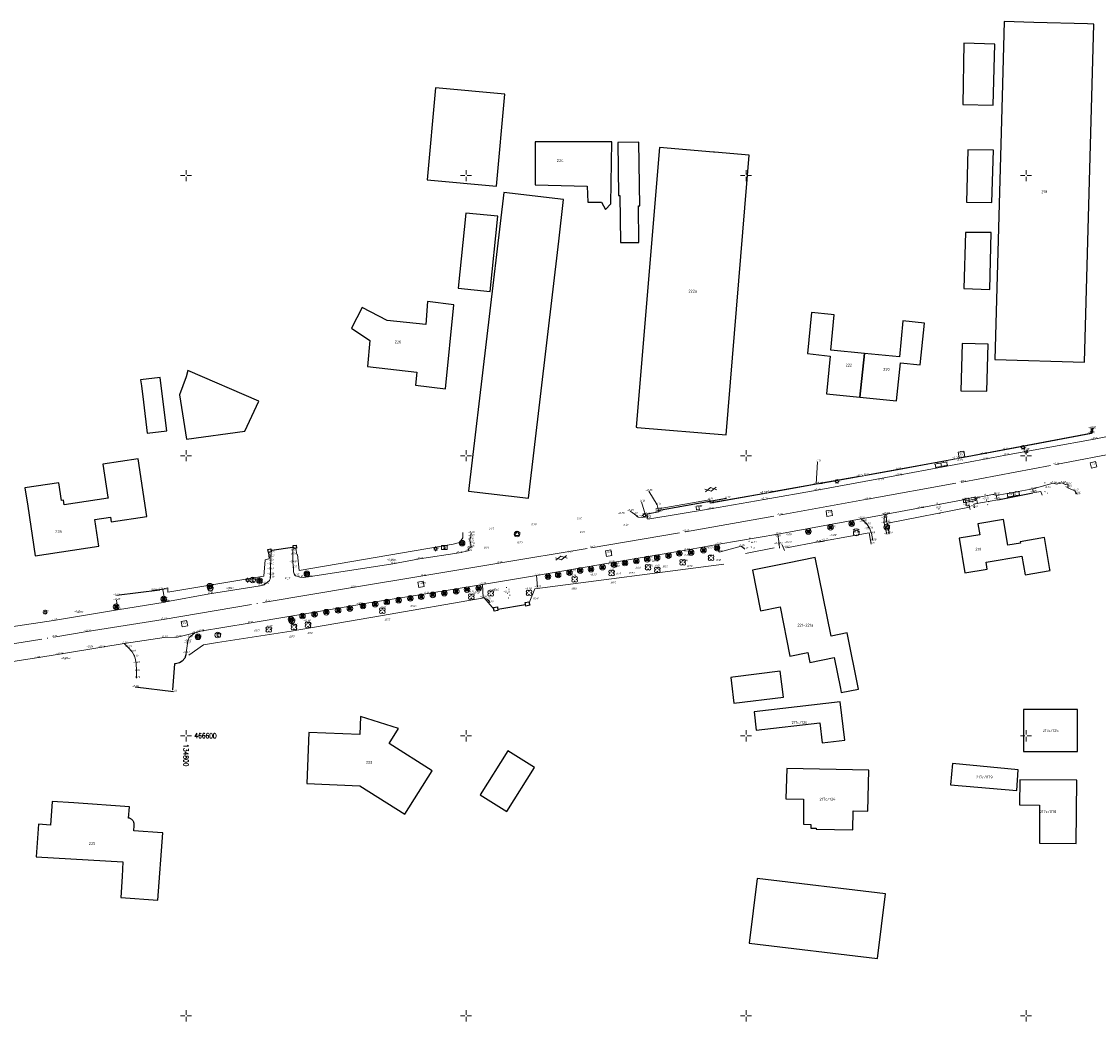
# Model space of a CAD drawing. Header units: metres. Extents: x 132947 to 136301, y 465956 to 467151.
# Tile 14 of 28: x 134771 to 134963, y 466549 to 466728. Entities that reach past the tile are written whole.
import ezdxf
from ezdxf.enums import TextEntityAlignment as Align

# ---------------------------------------------------------------- set-up
doc = ezdxf.new("R2010")
doc.units = ezdxf.units.M
doc.linetypes.add('ASWEG', pattern=[18, 16, -1, 0, -1])
doc.layers.get('0').update_dxf_attribs({"color": 8})
for name, color, linetype, lineweight in [('B-WE-GR-BOOM-T18', 253, 'Continuous', 18), ('B-WE-GR-GRAS-T18', 253, 'Continuous', 18), ('B-WE-GW-HOOGTE-T18', 253, 'Continuous', 18), ('B-WE-IE-TERREINAFSCHEIDING_KUNSTMATIG_HEKWERK-G', 20, 'IE-TERREINAFSCHEIDING-KUNSTMATIG', 18), ('B-WE-IE-TERREINAFSCHEIDING_NATUURLIJK_HAAG MET RASTER-G', 60, 'IE-TERREINAFSCHEIDING-NATUURLIJK-HAAGRASTER', 18), ('B-WE-IE-TERREINAFSCHEIDING_NATUURLIJK_HAAG-G', 60, 'IE-TERREINAFSCHEIDING-NATUURLIJK-HAAG', 18), ('B-WE-KL-ET_LS_OV_LICHTMAST-S', 190, 'Continuous', 25), ('N-WE-OG-BEBOUWING_HUISNUMMER-T25', 7, 'Continuous', 25), ('Q03_Asweg', 8, 'ASWEG', 18), ('Q15_Brandkraan', 8, 'Continuous', 18), ('Q2202_Paal_hout', 8, 'Continuous', 18), ('Q2203_Paal_beton', 8, 'Continuous', 18), ('Q235_Trottoirkolk', 8, 'Continuous', 18), ('Q251_Caikast', 8, 'Continuous', 18), ('Q26_Boom', 8, 'Continuous', 18), ('Q28_Rioolput_gem', 8, 'Continuous', 18), ('Q30_Verkeersbord', 8, 'Continuous', 18), ('Q3315_Schakelkast', 8, 'Continuous', 18), ('Q392_Peilbuis', 8, 'Continuous', 18), ('Q73_Vlaggenmast', 8, 'Continuous', 18), ('S01_Asfalt', 8, 'Continuous', 18), ('S02_Klinkers', 8, 'Continuous', 18), ('S100_Ruitkruis', 8, 'Continuous', 18), ('S60_Zand_grind', 8, 'Continuous', 18), ('T01_Muur', 8, 'Continuous', 25), ('T05_Schutting', 200, 'SCHUTTING', 25), ('T10_Doorgang', 8, 'DOORGANG', 25), ('V011_Kant_asfalt', 8, 'Continuous', 18), ('V012_Kant_beton', 8, 'Continuous', 18), ('V02_Kant_klinkers', 8, 'Continuous', 18), ('V05_Kant_grindpuin', 8, 'Continuous', 18)]:
    doc.layers.add(name, color=color, linetype=linetype, lineweight=lineweight)
doc.layers.add('B-XX-OG-BEBOUWING-GV', color=8, linetype='Continuous')
doc.styles.add('NLCS-ISO-M200-T18_CURSIEF', font='NLCS-ISO.ttf', dxfattribs={"oblique": 15, "height": 0.36})
doc.styles.add('NLCS-ISO-M200-T25', font='NLCS-ISO.ttf', dxfattribs={"height": 0.5})
doc.styles.add('Romans', font='romans.shx', dxfattribs={"width": 0.7, "height": 0.9})
doc.styles.get("Standard").update_dxf_attribs({"font": 'romand.shx'})
doc.linetypes.add('DOORGANG', pattern='A,2,-2,[15,fgm.shx,S=1,R=0,X=0,Y=0],-4', length=8)
doc.linetypes.add('IE-TERREINAFSCHEIDING-KUNSTMATIG', pattern='A,4,[82,NLCS.SHX,S=0.75,R=90,X=0,Y=0],4,-2', length=10)
doc.linetypes.add('IE-TERREINAFSCHEIDING-NATUURLIJK-HAAG', pattern='A,7,-1.5,[67,NLCS.SHX,S=0.75,R=45,X=0,Y=0],-1.5', length=10)
doc.linetypes.add('IE-TERREINAFSCHEIDING-NATUURLIJK-HAAGRASTER', pattern='A,7,-1.5,[67,NLCS.SHX,S=0.75,R=45,X=0,Y=0],-1.5,7,-1.5,[67,NLCS.SHX,S=0.75,R=0,X=0,Y=0],-1.5', length=20)
doc.linetypes.add('SCHUTTING', pattern='A,6,-0.5,[16,fgm.shx,S=0.5,R=0,X=0,Y=0],-1', length=7.5)

# ---------------------------------------------------------------- blocks, each defined once
blk = doc.blocks.new('btpaal')
for points in [[(-1, 0), (1, 0)], [(-0.5, -0.5), (0.5, -0.5), (0.5, 0.5), (-0.5, 0.5), (-0.5, -0.5)], [(0, -1), (0, 1)]]:
    blk.add_lwpolyline(points)
blk.add_circle((0, 0), 1)
blk = doc.blocks.new('cai')
blk.add_circle((0, 0), 1)
at = {"width": 0.714}
blk.add_text('C', height=1, dxfattribs=at).set_placement((0.087, 0.002), align=Align.MIDDLE_CENTER)
blk = doc.blocks.new('peilbuis')
blk.add_lwpolyline([(-0.4, 0), (0.4, 0), (0.4, 0.5), (-0.4, 0.5), (-0.4, -0.5)])
blk.add_circle((0, 0), 1)
blk = doc.blocks.new('htpaal')
blk.add_lwpolyline([(-0.5, -0.5), (0.5, -0.5), (0.5, 0.5), (-0.5, 0.5), (-0.5, -0.5)])
for radius in [1, 0.25]:
    blk.add_circle((0, 0), radius)
blk = doc.blocks.new('brandkraan')
blk.add_lwpolyline([(-0.001, 1.001), (-0.867, -0.499), (0.866, -0.499), (-0.001, 1.001)])
blk.add_circle((0, 0), 0.999)
blk = doc.blocks.new('schakelkst')
for points in [[(1, 0.75), (-1, 0.75)], [(-1, 0.75), (-1, -0.75)], [(1, -0.75), (1, 0.75)], [(-1, -0.75), (1, -0.75)]]:
    blk.add_lwpolyline(points)
at = {"width": 0.666667}
blk.add_text('S', height=1, dxfattribs=at).set_placement((-0.302789, -0.426035))
blk = doc.blocks.new('rioolput')
for points in [[(-1, -1), (-1, 1)], [(-1, 1), (1, 1)], [(1, 1), (1, -1)], [(1, -1), (-1, -1)]]:
    blk.add_lwpolyline(points)
blk = doc.blocks.new('boom')
for centre, start, end in [((-0.499999, 0.499999), 0, 270), ((-0.499999, -0.499999), 90, 0), ((0.499999, 0.499999), 270, 180), ((0.499999, -0.499999), 180, 90)]:
    blk.add_arc(centre, 0.499999, start, end)
blk = doc.blocks.new('aandbord')
blk.add_lwpolyline([(0.707, 0.707), (0, -1), (-0.707, 0.707)])
blk.add_circle((0, 0), 1)
blk = doc.blocks.new('ZANDGR2')
for points in [[(0.28, 1.8), (0.08, 1.8)], [(1.09, 1.1), (0.89, 1.1)], [(0.43, -0.34), (0.23, -0.34)], [(0.54, -2.02), (0.34, -2.02)], [(1.14, -1.04), (0.94, -1.04)]]:
    blk.add_lwpolyline(points)
blk = doc.blocks.new('asfalt2')
for p, q in [((1.18, 2.05), (0, 0)), ((1.18, -2.05), (0, 0)), ((1.4, 0), (0.21, -2.05)), ((1.4, 0), (0.22, 2.05))]:
    blk.add_line(p, q)
blk = doc.blocks.new('vlaggemast')
blk.add_circle((0, 0), 1)
blk.add_arc((0, 0), 1.5, 45, 135)
blk = doc.blocks.new('klinkers2')
for p, q in [((0.01, 1.15), (0.31, 1.15)), ((0.31, -2.3), (0.31, 2.3)), ((0.31, 2.1), (1.51, 2.1)), ((0.31, 0), (1.51, 0)), ((1.51, -2.3), (1.51, 2.3)), ((1.51, 1.05), (1.81, 1.05)), ((0.01, -1.15), (0.31, -1.15)), ((0.31, -2.1), (1.51, -2.1)), ((1.51, -1.05), (1.81, -1.05))]:
    blk.add_line(p, q)
blk = doc.blocks.new('kolkl')
for points in [[(-0.498, 0), (-0.498, -0.998)], [(0.498, -1), (0.5, 0)], [(-0.498, -0.998), (0.498, -1)]]:
    blk.add_lwpolyline(points)
blk = doc.blocks.new('ruitkruis')
for p, q in [((-2, 0), (-0.4, 0)), ((0, 2), (0, 0.4)), ((0.4, 0), (2, 0)), ((0, -0.4), (0, -2))]:
    blk.add_line(p, q)
blk = doc.blocks.new('SKL-ET_OV_LICHTMAST-SO')
at = {"color": 0, "linetype": 'ByBlock', "lineweight": 18}
for points in [[(-1.25, 0), (-2, 0)], [(-1.41, 1.41), (-0.88, 0.88)], [(0, 2), (0, 1.25)], [(0.88, 0.88), (1.41, 1.41)], [(2, 0), (1.25, 0)], [(-1.41, -1.41), (-0.88, -0.88)], [(0, -1.25), (0, -2)], [(0.88, -0.88), (1.41, -1.41)]]:
    blk.add_lwpolyline(points, dxfattribs=at)
blk.add_circle((0, 0), 1, dxfattribs=at)

msp = doc.modelspace()

# ---------------------------------------------------------------- linework, layer by layer
at = {"layer": 'B-WE-IE-TERREINAFSCHEIDING_KUNSTMATIG_HEKWERK-G'}
for points in [[(134938.51, 466649.66), (134961.56, 466654.05), (134961.65, 466654.85)], [(134921.34, 466646.53), (134937.38, 466649.47)], [(134904.15, 466643.48), (134920.27, 466646.32)], [(134951.24, 466643.36), (134952.66, 466643.64), (134952.87, 466642.96)], [(134881.34, 466641.77), (134882, 466639.57), (134884.09, 466639.94)], [(134893.81, 466641.66), (134903.09, 466643.28)], [(134940.85, 466641.39), (134944.95, 466642.15)], [(134819.6, 466633.42), (134819.78, 466632.37)]]:
    msp.add_lwpolyline(points, dxfattribs=at)
at = {"layer": 'B-WE-IE-TERREINAFSCHEIDING_NATUURLIJK_HAAG MET RASTER-G', "flags": 128}
for points in [[(134819.88, 466632.34), (134820.23, 466629.53), (134847.69, 466634.18), (134848.85, 466634.52), (134849.46, 466635.32), (134849.44, 466636.29)], [(134914.02, 466634.83), (134922.02, 466636.26), (134922.37, 466634.21)], [(134907.2, 466633.58), (134912.86, 466634.6)], [(134795.27, 466626.07), (134796.1, 466626.23), (134796.73, 466626.42), (134796.76, 466625.64), (134813.89, 466628.5), (134814.15, 466631.4), (134814.79, 466631.6)], [(134861.3, 466623.74), (134862.26, 466626.25), (134896.03, 466630.62)]]:
    msp.add_lwpolyline(points, dxfattribs=at)
at = {"layer": 'B-WE-IE-TERREINAFSCHEIDING_NATUURLIJK_HAAG-G'}
for points in [[(134925.32, 466637.95), (134939.89, 466640.84)], [(134906.43, 466634.1), (134906.85, 466633.05)], [(134905.01, 466633.53), (134899.91, 466632.56)], [(134800.48, 466614.37), (134803.11, 466616.23), (134805.65, 466616.66), (134818.75, 466618.69), (134834.71, 466621.43), (134853.24, 466624.65), (134855, 466622.57)]]:
    msp.add_lwpolyline(points, dxfattribs=at)
at = {"layer": 'B-XX-OG-BEBOUWING-GV'}
for points in [[(134962.1, 466727.07), (134960.96, 466727.1), (134951.38, 466727.37), (134946.11, 466727.51), (134945.74, 466714.11), (134944.45, 466667.16), (134960.45, 466666.72)], [(134944.44, 466723.5), (134938.88, 466723.65), (134938.73, 466712.72), (134944.15, 466712.58)], [(134855.44, 466698.1), (134856.95, 466714.56), (134844.55, 466715.7), (134843.04, 466699.24)], [(134862.36, 466706.04), (134862.33, 466698.36), (134871.62, 466698.15), (134871.74, 466695.25), (134874.19, 466695.24), (134874.91, 466693.95), (134875.85, 466694.97), (134876.02, 466706.01)], [(134877.57, 466688.04), (134880.88, 466688.09), (134880.79, 466694.64), (134881.04, 466694.64), (134880.88, 466705.99), (134877.1, 466705.93), (134877.23, 466696.43), (134877.45, 466696.43)], [(134880.58, 466655.06), (134896.46, 466653.75), (134900.58, 466703.67), (134894.36, 466704.19), (134894.2, 466704.2), (134884.53, 466705), (134880.4, 466655.08)], [(134939.64, 466704.58), (134939.36, 466695.29), (134943.92, 466695.22), (134944.17, 466704.54)], [(134850.47, 466643.66), (134861.15, 466642.4), (134866.55, 466688.3), (134867.42, 466695.75), (134856.74, 466697)], [(134849.95, 466693.29), (134848.6, 466679.89), (134854.33, 466679.33), (134855.66, 466692.76)], [(134943.78, 466689.86), (134939.19, 466689.87), (134938.89, 466679.88), (134943.51, 466679.7)], [(134832.39, 466665.93), (134841.22, 466664.89), (134840.98, 466662.58), (134846.34, 466661.94), (134847.82, 466676.93), (134843.14, 466677.53), (134842.8, 466673.45), (134835.91, 466674.14), (134831.45, 466676.45), (134829.53, 466672.76), (134832.84, 466670.56)], [(134920.34, 466660.43), (134921.18, 466668.27), (134915.13, 466668.87), (134915.73, 466675.17), (134915.18, 466675.23), (134911.68, 466675.58), (134910.95, 466668.22), (134915.05, 466667.8), (134914.37, 466661.03)], [(134931.86, 466673.69), (134928.03, 466674.08), (134927.39, 466667.65), (134921.18, 466668.27), (134920.34, 466660.43), (134926.89, 466659.78), (134927.57, 466666.59), (134931.12, 466666.24)], [(134938.59, 466670.04), (134938.34, 466661.61), (134943.02, 466661.54), (134943.24, 466669.89)], [(134813.01, 466659.74), (134800.33, 466665.2), (134800, 466664.06), (134798.82, 466660.89), (134800.07, 466652.97), (134810.48, 466654.41)], [(134792.03, 466662.46), (134792.39, 466659.53), (134793.07, 466654.04), (134796.56, 466654.47), (134795.4, 466663.89), (134795.39, 466663.96), (134791.9, 466663.52)], [(134773.07, 466632.14), (134784.46, 466633.86), (134783.74, 466638.59), (134786.5, 466639.01), (134786.63, 466638.2), (134793, 466639.16), (134791.44, 466649.42), (134785.16, 466648.47), (134786.04, 466642.62), (134786.07, 466642.41), (134778.26, 466641.23), (134778.13, 466642.06), (134777.76, 466642), (134777.28, 466645.15), (134771.24, 466644.24), (134771.73, 466640.97)], [(134949.86, 466628.75), (134954.3, 466629.5), (134954.27, 466629.7), (134953.3, 466635.37), (134948.95, 466634.63), (134948.99, 466634.39), (134946.78, 466634.01), (134946, 466638.59), (134941.4, 466637.81), (134941.73, 466635.89), (134938.04, 466635.26), (134939.08, 466629.08), (134943.09, 466629.76), (134942.89, 466630.97), (134949.28, 466632.05)], [(134911.04, 466614.85), (134911.39, 466613.1), (134915.75, 466613.98), (134916.86, 466608.47), (134917.01, 466607.7), (134920.06, 466608.32), (134918.04, 466618.36), (134915.18, 466617.79), (134912.36, 466631.8), (134907.38, 466630.8), (134901.14, 466629.54), (134902.59, 466622.3), (134906.07, 466623), (134907.84, 466614.21)], [(134897.4, 466609.38), (134897.85, 466605.81), (134906.69, 466606.92), (134906.11, 466611.54), (134897.63, 466610.48), (134897.27, 466610.43)], [(134901.82, 466601.02), (134913.21, 466602.31), (134913.6, 466598.72), (134917.66, 466599.24), (134916.8, 466606.05), (134901.45, 466604.3)], [(134831.16, 466603.44), (134831.04, 466600.24), (134821.94, 466600.59), (134821.59, 466591.46), (134831.04, 466591.09), (134839.07, 466586.02), (134843.95, 466593.75), (134836.25, 466598.6), (134837.95, 466601.3)], [(134949.58, 466604.69), (134949.58, 466597.17), (134959.2, 466597.17), (134959.2, 466604.69)], [(134862.23, 466594.33), (134857.48, 466597.32), (134852.54, 466589.46), (134857.3, 466586.48)], [(134907.31, 466594.17), (134907.14, 466588.72), (134910.27, 466588.7), (134910.24, 466584.22), (134911.6, 466584.18), (134911.58, 466583.5), (134912.53, 466583.48), (134912.52, 466583.34), (134919.06, 466583.2), (134919.13, 466586.63), (134921.77, 466586.57), (134921.93, 466593.85)], [(134936.54, 466591.25), (134948.34, 466590.22), (134948.62, 466593.95), (134936.89, 466595.03)], [(134959.05, 466592.08), (134948.88, 466592.12), (134948.86, 466587.65), (134952.41, 466587.64), (134952.38, 466580.82), (134958.93, 466580.78)], [(134788.36, 466571.13), (134794.97, 466570.65), (134795.84, 466582.7), (134795.77, 466582.7), (134790.71, 466583.06), (134790.77, 466583.97), (134790.77, 466584.07), (134790.77, 466584.17), (134790.76, 466584.28), (134790.74, 466584.38), (134790.71, 466584.48), (134790.67, 466584.58), (134790.63, 466584.67), (134790.58, 466584.76), (134790.52, 466584.85), (134790.45, 466584.93), (134790.38, 466585), (134790.3, 466585.07), (134790.22, 466585.13), (134790.13, 466585.18), (134790.04, 466585.23), (134789.94, 466585.27), (134789.84, 466585.3), (134789.74, 466585.32), (134789.88, 466587.31), (134779.97, 466588.01), (134776.1, 466588.28), (134775.81, 466584.07), (134773.66, 466584.23), (134773.26, 466578.38), (134788.73, 466577.48), (134788.58, 466574.86)], [(134900.59, 466563), (134923.46, 466560.21), (134924.88, 466571.76), (134901.99, 466574.53)]]:
    msp.add_lwpolyline(points, close=True, dxfattribs=at)
at = {"layer": 'Q03_Asweg'}
msp.add_polyline3d([(134758.44, 466614.73, -0.24), (134776.37, 466617.62, -0.21), (134782.37, 466618.6, -0.21), (134795.9, 466620.76, -0.22), (134814.51, 466623.92, -0.2), (134829.7, 466626.47, -0.19), (134842.26, 466628.55, -0.12), (134855.84, 466630.82, -0.15), (134872.37, 466633.56, -0.17), (134889.21, 466636.44, -0.17), (134905.9, 466639.39, -0.18), (134921.72, 466642.23, -0.17), (134938.62, 466645.3, -0.17), (134955.35, 466648.41, -0.15), (134972.04, 466651.62, -0.13)], dxfattribs=at)
at = {"layer": 'T01_Muur'}
for points in [[(134819.73, 466633.48), (134819.21, 466633.41), (134819.14, 466633.95), (134819.67, 466634.02), (134819.73, 466633.48)], [(134815.22, 466632.82), (134814.7, 466632.74), (134814.62, 466633.28), (134815.15, 466633.36), (134815.22, 466632.82)], [(134854.93, 466622.9), (134855.6, 466623.01), (134855.7, 466622.34), (134855.04, 466622.24), (134854.93, 466622.9)], [(134860.58, 466623.81), (134861.23, 466623.94), (134861.37, 466623.29), (134860.71, 466623.15), (134860.58, 466623.81)], [(134800, 466614.7), (134799.78, 466613.88), (134799.29, 466613.31), (134798.84, 466613.02), (134798.1, 466612.84), (134797.92, 466612.87), (134797.6, 466608.23)]]:
    msp.add_lwpolyline(points, dxfattribs=at)
at = {"layer": 'T05_Schutting'}
msp.add_polyline3d([(134925.23, 466637.93, -0.16), (134925.57, 466636.1, -0.19)], dxfattribs=at)
at = {"layer": 'T10_Doorgang'}
for points in [[(134944.95, 466642.15), (134951.24, 466643.36)], [(134814.91, 466631.65), (134814.76, 466632.71)], [(134815.31, 466633.13), (134819.04, 466633.67)], [(134855.69, 466622.61), (134860.6, 466623.46)]]:
    msp.add_lwpolyline(points, dxfattribs=at)
for points in [[(134884.17, 466640.23, -0.34), (134896.54, 466642.42, -0.3)], [(134912.86, 466634.6, -0.16), (134914.02, 466634.83, -0.17)], [(134795.31, 466626.01, 0), (134787.56, 466625.02, -0.23)], [(134795.27, 466626.07, -0.31), (134794.08, 466625.94, -0.26)], [(134790.94, 466608.71, -0.24), (134797.74, 466607.9, -0.33)]]:
    msp.add_polyline3d(points, dxfattribs=at)
at = {"layer": 'V011_Kant_asfalt'}
for points in [[(134879.33, 466640.13, -0.29), (134880.01, 466639.62, -0.28), (134880.74, 466639.03, -0.25), (134881.45, 466638.98, -0.24), (134881.89, 466639.09, -0.24), (134882.42, 466639.05, -0.24), (134882.48, 466638.69, -0.24), (134893.66, 466640.5, -0.23), (134903.27, 466642.21, -0.26), (134912.72, 466643.84, -0.24), (134927.25, 466646.5, -0.26), (134942.61, 466649.38, -0.23), (134946.35, 466650.1, -0.21), (134962.18, 466652.98, -0.21), (134974.91, 466655.54, -0.22)], [(134765.21, 466612.69, -0.26), (134773.28, 466613.91, -0.28), (134777.42, 466614.56, -0.28), (134784.96, 466615.81, -0.26), (134788.94, 466616.49, -0.24), (134796.07, 466617.55, -0.28), (134798.5, 466617.63, -0.29), (134801.59, 466618.36, -0.29), (134802.59, 466618.65, -0.28), (134811.3, 466620.12, -0.31), (134826.49, 466622.66, -0.25), (134831.02, 466623.43, -0.24), (134831.15, 466623.49, -0.25), (134842.84, 466625.35, -0.14), (134852.95, 466627.03, -0.18), (134862.58, 466628.61, -0.21), (134875.8, 466630.89, -0.27), (134889.28, 466633.14, -0.28), (134895.12, 466634.18, -0.24), (134905.69, 466636, -0.24), (134920.57, 466638.76, -0.21), (134924.83, 466639.49, -0.2), (134925.01, 466639.59, -0.2), (134931.12, 466640.68, -0.22), (134939.15, 466642.17, -0.21), (134939.2, 466641.96, -0.23), (134941.13, 466642.28, -0.21), (134941.04, 466642.46, -0.21), (134944.6, 466643.19, -0.23), (134944.66, 466642.88, -0.26), (134951.19, 466644.07, -0.28), (134954.85, 466645.07, -0.24), (134955.46, 466644.95, -0.25), (134956.47, 466645.13, -0.22), (134957, 466644.88, -0.26), (134957.51, 466644.82, -0.26), (134957.47, 466644.29, -0.27), (134958.71, 466643.73, -0.27), (134959.04, 466643.25, -0.27), (134959.08, 466643.13, -0.28)], [(134884.33, 466640.5, -0.31), (134884.16, 466641.23, -0.31), (134882.64, 466643.7, -0.33)], [(134819.12, 466633.33, -0.4), (134819.08, 466633.02, -0.39), (134819.05, 466632.36, -0.38), (134819.05, 466630.97, -0.4), (134819.18, 466630, -0.37), (134819.2, 466629.29, -0.36), (134819.34, 466628.89, -0.36), (134819.55, 466628.56, -0.37), (134820.01, 466628.43, -0.34), (134820.31, 466628.31, -0.31), (134820.93, 466628.27, -0.28), (134821.89, 466628.37, -0.27), (134836.96, 466630.7, -0.24), (134841.68, 466631.57, -0.23), (134848.77, 466632.65, -0.25), (134850.41, 466633, -0.24), (134850.51, 466633.44, -0.28), (134850.92, 466633.72, -0.25), (134850.87, 466634.15, -0.28), (134850.78, 466634.52, -0.28), (134850.7, 466635, -0.29), (134850.89, 466635.6, -0.31), (134850.93, 466636.22, -0.32)], [(134768.79, 466619.44, -0.28), (134776.31, 466620.58, -0.27), (134787.79, 466622.51, -0.26), (134796.27, 466623.88, -0.3), (134796.37, 466623.92, -0.3), (134804.18, 466625.36, -0.3), (134813.22, 466626.78, -0.3), (134813.94, 466626.95, -0.3), (134814.2, 466627.16, -0.34), (134814.57, 466627.45, -0.33), (134814.91, 466627.75, -0.35), (134815.11, 466628.2, -0.38), (134815.1, 466628.76, -0.38), (134815.07, 466629.71, -0.42), (134815.07, 466630.62, -0.42), (134815.13, 466631.23, -0.41), (134815.12, 466631.96, -0.42), (134815.21, 466632.73, -0.44)]]:
    msp.add_polyline3d(points, dxfattribs=at)
at = {"layer": 'V012_Kant_beton'}
msp.add_polyline3d([(134961.68, 466653.98, -0.21), (134961.87, 466654.89, -0.2)], dxfattribs=at)
at = {"layer": 'V02_Kant_klinkers'}
for points in [[(134913.05, 466644.98, -0.22), (134927.04, 466647.49, -0.23), (134942.37, 466650.32, -0.22), (134946.21, 466651.05, -0.22), (134961.68, 466653.98, -0.21), (134961.82, 466654.03, -0.21), (134961.98, 466654.92, -0.24)], [(134882.42, 466639.05, -0.24), (134882.35, 466639.56, -0.23), (134884.44, 466639.96, -0.27), (134884.33, 466640.5, -0.31), (134893.49, 466642.14, -0.21), (134893.68, 466641.51, -0.26), (134903.07, 466643.22, -0.26), (134912.54, 466644.9, -0.23), (134912.76, 466648.91, -0.31)], [(134951.19, 466644.07, -0.28), (134951.3, 466643.53, -0.25)], [(134939.2, 466641.96, -0.23), (134939.36, 466641.1, -0.2), (134939.86, 466641.2, -0.18), (134939.92, 466640.85, -0.19), (134940, 466640.38, 0)], [(134941.13, 466642.28, -0.21), (134941.31, 466641.48, -0.2), (134940.69, 466641.34, -0.2), (134940.78, 466640.71, -0.19)], [(134944.66, 466642.88, -0.26), (134944.82, 466642.27, -0.24)]]:
    msp.add_polyline3d(points, dxfattribs=at)
at = {"layer": 'V05_Kant_grindpuin'}
for points in [[(134924.83, 466639.49, -0.2), (134924.66, 466638.83, -0.17), (134924.69, 466638, -0.15), (134925.12, 466635.98, -0.16)], [(134925.01, 466639.59, -0.2), (134925.08, 466638.22, -0.16)], [(134920.57, 466638.76, -0.21), (134921.06, 466638.3, -0.11), (134921.63, 466637.74, -0.06), (134922.05, 466637.04, -0.05), (134922.4, 466636.17, -0.05), (134922.65, 466634.89, -0.06)], [(134905.69, 466636, -0.24), (134905.91, 466634.18, -0.12), (134905.99, 466633.49, 0)], [(134895.12, 466634.18, -0.24), (134895.22, 466632.81, -0.16), (134899.14, 466633.85, -0.2), (134899.78, 466633.33, -0.17)], [(134862.58, 466628.61, -0.21), (134862.77, 466626.51, -0.21)], [(134796.27, 466623.88, -0.3), (134795.89, 466626.03, -0.29)], [(134852.95, 466627.03, -0.18), (134853.06, 466624.67, -0.2), (134853.84, 466624.33, -0.16), (134854.3, 466623.8, -0.16)], [(134787.79, 466622.51, -0.26), (134787.6, 466624.26, -0.28)], [(134801.59, 466618.36, -0.29), (134800.59, 466617.56, -0.3), (134800.3, 466616.93, -0.23), (134800.24, 466616.5, -0.22), (134800.01, 466614.79, -0.27)], [(134788.94, 466616.49, -0.24), (134789.67, 466615.79, -0.21), (134790.4, 466614.99, -0.19), (134790.88, 466614.1, -0.18), (134791.12, 466613, -0.23), (134791.15, 466611.55, -0.26), (134791.14, 466610.3, -0.29)]]:
    msp.add_polyline3d(points, dxfattribs=at)

# ---------------------------------------------------------------- block references
at = {"layer": 'B-WE-KL-ET_LS_OV_LICHTMAST-S', "xscale": 0.2, "yscale": 0.2, "zscale": 0.2}
for p in [(134949.48, 466651.48, -0.25), (134916.26, 466645.41, -0.25), (134881.83, 466639.34, -0.24), (134844.57, 466633.37, -0.27), (134811, 466627.79, -0.36), (134774.84, 466622.07, -0.22)]:
    msp.add_blockref('SKL-ET_OV_LICHTMAST-SO', p, dxfattribs=at)
at = {"layer": 'Q15_Brandkraan', "xscale": 0.5, "yscale": 0.5, "zscale": 0.5}
msp.add_blockref('brandkraan', (134859.11, 466636.01, -0.3), dxfattribs=at)
at = {"layer": 'Q2202_Paal_hout', "xscale": 0.5, "yscale": 0.5, "zscale": 0.5}
for p in [(134915.09, 466637.23), (134918.87, 466637.86), (134911.14, 466636.48), (134894.83, 466633.53), (134882.35, 466631.52), (134884.13, 466631.8), (134886.16, 466632.16), (134888.1, 466632.56), (134890.2, 466632.73), (134892.4, 466633.15), (134870.39, 466629.51), (134872.33, 466629.76), (134874.38, 466630.11), (134876.46, 466630.54), (134878.39, 466630.84), (134880.41, 466631.19), (134864.64, 466628.41), (134866.45, 466628.71), (134868.48, 466629.12), (134848.25, 466625.79), (134850.17, 466626.1), (134852.27, 466626.36), (134796.02, 466624.41, -0.28), (134835.86, 466623.88), (134837.96, 466624.22), (134840.06, 466624.53), (134842, 466624.83), (134844.08, 466625.15), (134846.13, 466625.46), (134787.52, 466623.03, -0.31), (134822.95, 466621.69), (134825.06, 466622.06), (134827.16, 466622.39), (134829.26, 466622.73), (134831.6, 466623.17), (134833.79, 466623.5), (134818.74, 466620.8), (134820.8, 466621.37)]:
    msp.add_blockref('htpaal', p, dxfattribs=at)
at = {"layer": 'Q2203_Paal_beton', "xscale": 0.5, "yscale": 0.5, "zscale": 0.5}
for p in [(134849.3, 466634.39), (134813.12, 466627.68, -0.41), (134821.57, 466628.9, -0.31), (134802.13, 466617.67, -0.3)]:
    msp.add_blockref('btpaal', p, dxfattribs=at)
at = {"layer": 'Q235_Trottoirkolk'}
for p, xscale, yscale, zscale, rotation in [((134949.94, 466651.02, -0.28), 0.5, 0.5, 0.5, 14.6278329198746), ((134891.35, 466640.84, -0.27), 0.4999999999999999, 0.4999999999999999, 0.4999999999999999, 7.86898625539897)]:
    msp.add_blockref('kolkl', p, dxfattribs=dict(at, xscale=xscale, yscale=yscale, zscale=zscale, rotation=rotation))
at = {"layer": 'Q251_Caikast', "xscale": 0.5, "yscale": 0.5, "zscale": 0.5}
for p in [(134925.14, 466637.25, -0.17), (134811.91, 466627.81, -0.49), (134805.67, 466617.98, -0.38)]:
    msp.add_blockref('cai', p, dxfattribs=at)
at = {"layer": 'Q26_Boom', "xscale": 0.5, "yscale": 0.5, "zscale": 0.5}
for p in [(134893.76, 466631.77), (134882.52, 466630.09, -0.14), (134884.16, 466629.63, -0.04), (134888.68, 466630.97, -0.12), (134869.4, 466627.92), (134875.99, 466629.06, -0.19), (134861.26, 466625.52), (134850.94, 466624.86, -0.14), (134854.41, 466625.41, -0.15), (134835.06, 466622.34, -0.12), (134821.77, 466619.82, -0.38), (134814.78, 466618.97, -0.33), (134819.26, 466619.4, -0.31)]:
    msp.add_blockref('boom', p, dxfattribs=at)
at = {"layer": 'Q28_Rioolput_gem'}
for p, xscale, yscale, zscale, rotation in [((134938.47, 466650.21, -0.26), 0.5, 0.5, 0.5, 100.082838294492), ((134962.05, 466648.38, -0.15), 0.4999999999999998, 0.4999999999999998, 0.4999999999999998, 283.9101562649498), ((134914.86, 466639.74, -0.17), 0.5, 0.5, 0.5, 277.8240935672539), ((134875.46, 466632.6, -0.19), 0.4999999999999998, 0.4999999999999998, 0.4999999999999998, 280.3399796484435), ((134841.96, 466627.03, -0.11), 0.5, 0.5, 0.5, 10.5713746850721), ((134799.72, 466620.02, -0.22), 0.4999999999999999, 0.4999999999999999, 0.4999999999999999, 281.1689611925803)]:
    msp.add_blockref('rioolput', p, dxfattribs=dict(at, xscale=xscale, yscale=yscale, zscale=zscale, rotation=rotation))
at = {"layer": 'Q30_Verkeersbord', "xscale": 0.5, "yscale": 0.5, "zscale": 0.5}
msp.add_blockref('aandbord', (134818.91, 466620.52, -0.33), dxfattribs=at)
at = {"layer": 'Q3315_Schakelkast', "xscale": 0.5, "yscale": 0.5, "zscale": 0.5}
msp.add_blockref('schakelkst', (134846.13, 466633.62, -0.25), dxfattribs=at)
at = {"layer": 'Q392_Peilbuis', "xscale": 0.5, "yscale": 0.5, "zscale": 0.5}
for p in [(134804.25, 466626.71, -0.35), (134804.34, 466626.35, -0.25)]:
    msp.add_blockref('peilbuis', p, dxfattribs=at)
at = {"layer": 'Q73_Vlaggenmast', "xscale": 0.5, "yscale": 0.5, "zscale": 0.5}
msp.add_blockref('vlaggemast', (134919.68, 466636.19, -0.08), dxfattribs=at)
at = {"layer": 'S01_Asfalt'}
for p, xscale, yscale, zscale, rotation in [((134893.78, 466643.65, -0.26), 0.4999999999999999, 0.4999999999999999, 0.4999999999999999, 100.1820590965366), ((134867.07, 466631.4, -0.17), 0.5, 0.5, 0.5, 100.3401901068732)]:
    msp.add_blockref('asfalt2', p, dxfattribs=dict(at, xscale=xscale, yscale=yscale, zscale=zscale, rotation=rotation))
at = {"layer": 'S02_Klinkers', "xscale": 0.4999999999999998, "yscale": 0.4999999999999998, "zscale": 0.4999999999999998, "rotation": 100.0940670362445}
for p in [(134934.93, 466647.94, -0.25), (134947.81, 466642.67, -0.24), (134939.95, 466641.63, -0.19)]:
    msp.add_blockref('klinkers2', p, dxfattribs=at)
at = {"layer": 'S100_Ruitkruis', "xscale": 0.5, "yscale": 0.5, "zscale": 0.5}
for p in [(134800, 466700), (134850, 466700), (134900, 466700), (134950, 466700), (134800, 466650), (134850, 466650), (134900, 466650), (134950, 466650), (134800, 466600), (134850, 466600), (134900, 466600), (134950, 466600), (134800, 466550), (134850, 466550), (134900, 466550), (134950, 466550)]:
    msp.add_blockref('ruitkruis', p, dxfattribs=at)
at = {"layer": 'S60_Zand_grind', "xscale": 0.5, "yscale": 0.5, "zscale": 0.5}
for p, rotation in [((134953.77, 466644.21, -0.24), 191.180400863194), ((134934.22, 466640.63, -0.21), 10.4498618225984), ((134942.76, 466642.21, -0.21), 10.3292092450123), ((134901.24, 466634.39, -0.2), 199.31234021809), ((134857.25, 466625.57, -0.13), 7.68035424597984)]:
    msp.add_blockref('ZANDGR2', p, dxfattribs=dict(at, rotation=rotation))

# ---------------------------------------------------------------- texts
at = {"layer": 'B-WE-GR-BOOM-T18', "style": 'NLCS-ISO-M200-T18_CURSIEF', "oblique": 15}
for s, p in [('Ø40', (134880.24, 466629.81, -0.14)), ('Ø60', (134885.1, 466630.06, -0.04)), ('Ø70', (134889.48, 466630.11, -0.12)), ('Ø30', (134894.6, 466631.19)), ('Ø40', (134854.91, 466625.91, -0.15)), ('Ø80', (134868.81, 466626.1)), ('Ø55', (134875.81, 466627.13, -0.19)), ('Ø50', (134851.44, 466625.36, -0.14)), ('Ø50', (134861.97, 466624.38)), ('Ø55', (134835.49, 466620.54, -0.12)), ('Ø65', (134812.17, 466618.64, -0.33)), ('Ø70', (134821.67, 466618.17, -0.38)), ('Ø27', (134818.43, 466617.51, -0.31))]:
    msp.add_text(s, height=0.36, dxfattribs=at).set_placement(p)
at = {"layer": 'B-WE-GR-GRAS-T18', "style": 'NLCS-ISO-M200-T18_CURSIEF', "oblique": 15}
for p in [(134836.46, 466631.28, -0.24), (134879.02, 466628.98, -0.16), (134807.4, 466626.18, -0.31), (134780.58, 466622.05, -0.25), (134840.03, 466623.02, -0.14), (134778.24, 466613.71, -0.27)]:
    msp.add_text('gras', height=0.36, dxfattribs=at).set_placement(p)
at = {"layer": 'B-WE-GW-HOOGTE-T18', "style": 'NLCS-ISO-M200-T18_CURSIEF', "oblique": 15}
for s, p in [('-0.20', (134961.65, 466654.85)), ('-0.20', (134961.87, 466654.89)), ('-0.21', (134961.56, 466654.05)), ('-0.21', (134961.68, 466653.98)), ('-0.21', (134962.18, 466652.98)), ('-0.22', (134946.21, 466651.05)), ('-0.25', (134949.48, 466651.48)), ('-0.28', (134949.94, 466651.02)), ('-0.31', (134912.76, 466648.91)), ('-0.25', (134937.38, 466649.47)), ('-0.25', (134938.06, 466649.03)), ('-0.26', (134938.42, 466650.51)), ('-0.26', (134938.47, 466650.21)), ('-0.24', (134938.51, 466649.66)), ('-0.22', (134942.37, 466650.32)), ('-0.23', (134942.61, 466649.38)), ('-0.21', (134946.35, 466650.1)), ('-0.23', (134927.04, 466647.49)), ('-0.15', (134955.35, 466648.41)), ('-0.15', (134962.05, 466648.38)), ('-0.23', (134912.54, 466644.9)), ('-0.22', (134913.05, 466644.98)), ('-0.25', (134916.26, 466645.41)), ('-0.23', (134920.27, 466646.32)), ('-0.24', (134921.34, 466646.53)), ('-0.23', (134923.97, 466645.58)), ('-0.26', (134927.25, 466646.5)), ('-0.17', (134938.62, 466645.3)), ('-0.24', (134954.85, 466645.07)), ('-0.25', (134955.46, 466644.95)), ('-0.22', (134956.47, 466645.13)), ('-0.26', (134957, 466644.88)), ('-0.33', (134882.64, 466643.7)), ('-0.26', (134903.07, 466643.22)), ('-0.23', (134903.09, 466643.28)), ('-0.23', (134904.15, 466643.48)), ('-0.24', (134912.72, 466643.84)), ('-0.23', (134944.6, 466643.19)), ('-0.24', (134947.57, 466642.99)), ('-0.28', (134951.19, 466644.07)), ('-0.25', (134951.3, 466643.53)), ('-0.24', (134953.77, 466644.21)), ('-0.27', (134957.47, 466644.29)), ('-0.26', (134957.51, 466644.82)), ('-0.27', (134958.71, 466643.73)), ('-0.27', (134959.04, 466643.25)), ('-0.28', (134959.08, 466643.13)), ('-0.30', (134881.34, 466641.77)), ('-0.31', (134884.16, 466641.23)), ('-0.21', (134893.49, 466642.14)), ('-0.26', (134893.68, 466641.51)), ('-0.26', (134893.81, 466641.66)), ('-0.30', (134896.54, 466642.42)), ('-0.26', (134903.27, 466642.21)), ('-0.17', (134921.72, 466642.23)), ('-0.21', (134939.15, 466642.17)), ('-0.23', (134939.2, 466641.96)), ('-0.20', (134939.36, 466641.1)), ('-0.19', (134939.95, 466641.63)), ('-0.21', (134941.04, 466642.46)), ('-0.21', (134941.13, 466642.28)), ('-0.21', (134942.76, 466642.21)), ('-0.26', (134944.66, 466642.88)), ('-0.24', (134944.82, 466642.27)), ('-0.23', (134877.65, 466639.59)), ('-0.29', (134879.33, 466640.13)), ('-0.28', (134880.01, 466639.62)), ('-0.24', (134881.83, 466639.34)), ('-0.23', (134882.35, 466639.56)), ('-0.27', (134884.09, 466639.94)), ('-0.34', (134884.17, 466640.23)), ('-0.31', (134884.33, 466640.5)), ('-0.27', (134884.44, 466639.96)), ('-0.27', (134891.35, 466640.84)), ('-0.28', (134891.53, 466640.86)), ('-0.23', (134893.66, 466640.5)), ('-0.18', (134905.9, 466639.39)), ('-0.17', (134914.86, 466639.74)), ('-0.20', (134924.83, 466639.49)), ('-0.20', (134925.01, 466639.59)), ('-0.22', (134931.12, 466640.68)), ('-0.21', (134934.22, 466640.63)), ('-0.19', (134939.92, 466640.85)), ('-0.19', (134940.78, 466640.71)), ('-0.29', (134861.95, 466637.55)), ('-0.26', (134870.07, 466638.63)), ('-0.21', (134878.39, 466637.48)), ('-0.25', (134880.74, 466639.03)), ('-0.24', (134882.42, 466639.05)), ('-0.24', (134882.48, 466638.69)), ('-0.21', (134920.57, 466638.76)), ('-0.10', (134920.8, 466638.18)), ('-0.11', (134921.06, 466638.3)), ('-0.06', (134921.63, 466637.74)), ('-0.17', (134924.66, 466638.83)), ('-0.15', (134924.69, 466638)), ('-0.16', (134925.08, 466638.22)), ('-0.17', (134925.14, 466637.25)), ('-0.16', (134925.23, 466637.93)), ('-0.31', (134850.89, 466635.6)), ('-0.32', (134850.93, 466636.22)), ('-0.27', (134854.35, 466636.78)), ('-0.30', (134859.11, 466636.01)), ('-0.22', (134870.61, 466636.18)), ('-0.17', (134889.21, 466636.44)), ('-0.19', (134905.65, 466635.56)), ('-0.24', (134905.69, 466636)), ('-0.09', (134907.5, 466635.77)), ('-0.07', (134915.41, 466637.16)), ('-0.09', (134915.48, 466635.66)), ('-0.08', (134919.68, 466636.19)), ('-0.07', (134921.43, 466636.83)), ('-0.05', (134922.05, 466637.04)), ('-0.05', (134922.4, 466636.17)), ('-0.16', (134925.12, 466635.98)), ('-0.19', (134925.57, 466636.1)), ('-0.40', (134819.12, 466633.33)), ('-0.27', (134844.57, 466633.37)), ('-0.25', (134846.13, 466633.62)), ('-0.28', (134850.51, 466633.44)), ('-0.29', (134850.7, 466635)), ('-0.28', (134850.78, 466634.52)), ('-0.28', (134850.87, 466634.15)), ('-0.25', (134850.92, 466633.72)), ('-0.21', (134853.44, 466633.39)), ('-0.23', (134859.43, 466634.34)), ('-0.17', (134872.37, 466633.56)), ('-0.19', (134893.44, 466633.47)), ('-0.24', (134895.12, 466634.18)), ('-0.20', (134899.14, 466633.85)), ('-0.17', (134899.78, 466633.33)), ('-0.20', (134901.24, 466634.39)), ('-0.12', (134905.52, 466634.25)), ('-0.12', (134905.91, 466634.18)), ('-0.15', (134907.2, 466633.58)), ('-0.09', (134907.46, 466634.43)), ('-0.16', (134912.86, 466634.6)), ('-0.17', (134914.02, 466634.83)), ('-0.11', (134922.37, 466634.21)), ('-0.06', (134922.65, 466634.89)), ('-0.42', (134815.12, 466631.96)), ('-0.44', (134815.21, 466632.73)), ('-0.38', (134819.05, 466632.36)), ('-0.39', (134819.08, 466633.02)), ('-0.23', (134841.68, 466631.57)), ('-0.25', (134848.77, 466632.65)), ('-0.24', (134850.41, 466633)), ('-0.17', (134868.42, 466632.67)), ('-0.19', (134875.46, 466632.6)), ('-0.19', (134882.69, 466631.78)), ('-0.19', (134883.98, 466631.99)), ('-0.28', (134889.28, 466633.14)), ('-0.23', (134889.3, 466632.89)), ('-0.28', (134889.31, 466632.08)), ('-0.17', (134893.62, 466632.12)), ('-0.16', (134895.22, 466632.81)), ('-0.42', (134815.07, 466630.62)), ('-0.42', (134815.07, 466629.71)), ('-0.41', (134815.13, 466631.23)), ('-0.40', (134819.05, 466630.97)), ('-0.37', (134819.18, 466630)), ('-0.24', (134836.46, 466631.28)), ('-0.24', (134836.96, 466630.7)), ('-0.15', (134855.84, 466630.82)), ('-0.25', (134875.6, 466630.4)), ('-0.27', (134875.8, 466630.89)), ('-0.24', (134876.73, 466630.73)), ('-0.28', (134876.86, 466630.11)), ('-0.14', (134882.52, 466630.09)), ('-0.23', (134882.69, 466631.07)), ('-0.11', (134882.78, 466630.2)), ('-0.16', (134883.74, 466631.04)), ('+0.01', (134884.02, 466630.17)), ('-0.17', (134884, 466631.22)), ('-0.04', (134884.16, 466629.63)), ('-0.12', (134888.68, 466630.97)), ('-0.14', (134889.07, 466631.16)), ('-0.36', (134811, 466627.79)), ('-0.49', (134811.91, 466627.81)), ('-0.41', (134813.12, 466627.68)), ('-0.38', (134815.1, 466628.76)), ('-0.38', (134815.11, 466628.2)), ('-0.25', (134817.94, 466627.96)), ('-0.37', (134819.55, 466628.56)), ('-0.31', (134820.31, 466628.31)), ('-0.28', (134820.93, 466628.27)), ('-0.31', (134821.57, 466628.9)), ('-0.27', (134821.89, 466628.37)), ('-0.12', (134842.26, 466628.55)), ('-0.21', (134862.58, 466628.61)), ('-0.25', (134868.97, 466629.33)), ('-0.14', (134869.08, 466628.53)), ('-0.22', (134872.71, 466628.58)), ('-0.18', (134875.81, 466629.46)), ('-0.19', (134875.99, 466629.06)), ('-0.17', (134877.08, 466628.74)), ('-0.26', (134794.08, 466625.94)), ('-0.31', (134795.27, 466626.07)), ('-0.29', (134795.89, 466626.03)), ('-0.35', (134804.25, 466626.71)), ('-0.25', (134804.34, 466626.35)), ('-0.31', (134807.4, 466626.18)), ('-0.30', (134813.22, 466626.78)), ('-0.34', (134814.2, 466627.16)), ('-0.19', (134829.7, 466626.47)), ('-0.11', (134842.27, 466627.09)), ('-0.18', (134852.95, 466627.03)), ('-0.13', (134854.38, 466625.83)), ('-0.18', (134861.09, 466626.09)), ('-0.21', (134862.77, 466626.51)), ('-0.23', (134787.56, 466625.02)), ('-0.28', (134787.6, 466624.26)), ('-0.28', (134796.02, 466624.41)), ('-0.30', (134796.27, 466623.88)), ('-0.30', (134796.37, 466623.92)), ('-0.30', (134804.18, 466625.36)), ('-0.20', (134814.51, 466623.92)), ('-0.14', (134837.89, 466623.71)), ('-0.14', (134842.84, 466625.35)), ('-0.11', (134850.86, 466625.56)), ('-0.14', (134850.94, 466624.86)), ('-0.20', (134853.06, 466624.67)), ('-0.16', (134853.84, 466624.33)), ('-0.16', (134854.3, 466623.8)), ('-0.15', (134854.41, 466625.41)), ('-0.13', (134857.25, 466625.57)), ('-0.22', (134774.84, 466622.07)), ('-0.25', (134780.58, 466622.05)), ('-0.31', (134787.52, 466623.03)), ('-0.26', (134787.79, 466622.51)), ('-0.25', (134826.49, 466622.66)), ('-0.24', (134831.02, 466623.43)), ('-0.25', (134831.15, 466623.49)), ('-0.10', (134835.06, 466622.74)), ('-0.12', (134835.06, 466622.34)), ('-0.27', (134776.31, 466620.58)), ('-0.22', (134795.9, 466620.76)), ('-0.22', (134799.72, 466620.02)), ('-0.31', (134811.3, 466620.12)), ('-0.33', (134818.91, 466620.52)), ('-0.30', (134821.57, 466620.45)), ('-0.21', (134782.37, 466618.6)), ('-0.29', (134801.59, 466618.36)), ('-0.28', (134802.59, 466618.65)), ('-0.38', (134805.67, 466617.98)), ('-0.27', (134814.75, 466619.39)), ('-0.33', (134814.78, 466618.97)), ('-0.33', (134819.21, 466619.73)), ('-0.31', (134819.26, 466619.4)), ('-0.38', (134821.77, 466619.82)), ('-0.21', (134776.37, 466617.62)), ('-0.24', (134788.94, 466616.49)), ('-0.28', (134796.07, 466617.55)), ('-0.29', (134798.5, 466617.63)), ('-0.22', (134800.24, 466616.5)), ('-0.23', (134800.3, 466616.93)), ('-0.30', (134800.59, 466617.56)), ('-0.30', (134802.13, 466617.67)), ('-0.28', (134777.42, 466614.56)), ('-0.24', (134782.79, 466615.79)), ('-0.26', (134784.96, 466615.81)), ('-0.21', (134789.67, 466615.79)), ('-0.19', (134790.4, 466614.99)), ('-0.18', (134790.88, 466614.1)), ('-0.27', (134800.01, 466614.79)), ('-0.28', (134773.28, 466613.91)), ('-0.27', (134778.24, 466613.71)), ('-0.23', (134791.12, 466613)), ('-0.29', (134791.14, 466610.3)), ('-0.26', (134791.15, 466611.55)), ('-0.24', (134790.94, 466608.71)), ('-0.33', (134797.74, 466607.9))]:
    msp.add_text(s, height=0.36, dxfattribs=at).set_placement(p, align=Align.CENTER)
at = {"layer": 'N-WE-OG-BEBOUWING_HUISNUMMER-T25', "style": 'NLCS-ISO-M200-T25'}
for s, p in [('224', (134866.81, 466702.71)), ('218', (134953.28, 466697.12)), ('222a', (134890.49, 466679.38)), ('226', (134837.86, 466670.32)), ('222', (134918.36, 466666.17)), ('220', (134925.07, 466665.42)), ('228', (134777.23, 466636.43)), ('219', (134941.48, 466633.31)), ('221-221a', (134910.6, 466619.75)), ('217c/126', (134909.55, 466602.38)), ('217c/125', (134954.39, 466600.93)), ('223', (134832.7, 466595.26)), ('217c/079', (134942.58, 466592.63)), ('217c/124', (134914.54, 466588.68)), ('217c/078', (134953.95, 466586.45)), ('225', (134783.23, 466580.77))]:
    msp.add_text(s, height=0.5, dxfattribs=at).set_placement(p, align=Align.MIDDLE_CENTER)
at = {"layer": 'S100_Ruitkruis', "style": 'Romans', "width": 0.7}
msp.add_text('466600', height=0.9, dxfattribs=at).set_placement((134801.5, 466600), align=Align.MIDDLE_LEFT)
msp.add_text('134800', height=0.9, rotation=270, dxfattribs=at).set_placement((134800, 466598.5), align=Align.MIDDLE_LEFT)

doc.saveas('drawing.dxf')
